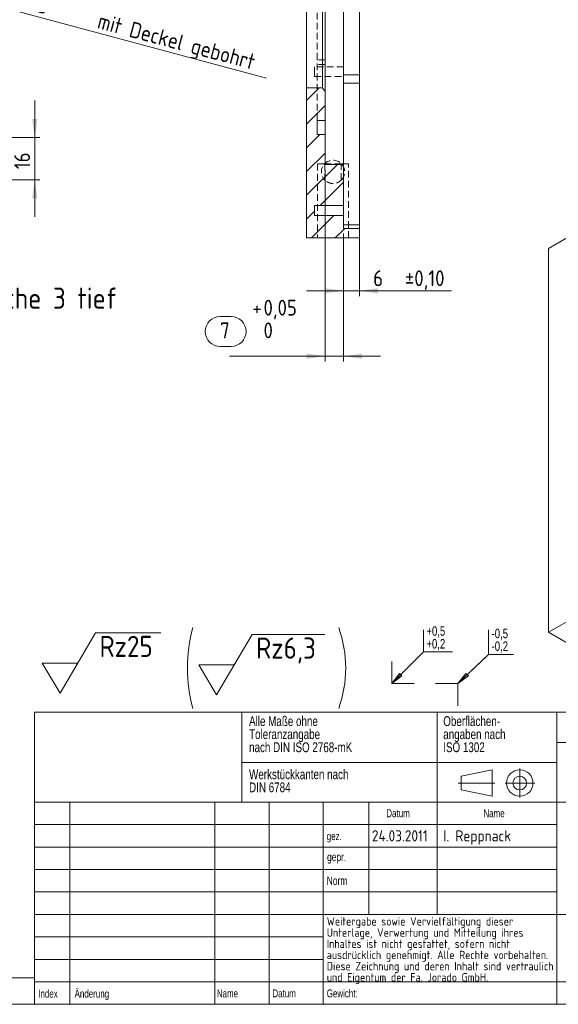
# Model space of a CAD drawing. Header units: millimetres. Extents: x 4 to 415, y 5 to 292.
# Tile 5 of 9: x 225 to 327, y 5 to 191. Entities that reach past the tile are written whole.
import ezdxf

# ---------------------------------------------------------------- set-up
doc = ezdxf.new("R2010")
doc.units = ezdxf.units.MM
doc.linetypes.add('CENTERX2', pattern=[20.32, 12.7, -2.54, 2.54, -2.54])
doc.linetypes.add('HIDDEN', pattern=[1.905, 1.27, -0.635])
doc.styles.add('SLDTEXTSTYLE0', font='TXT', dxfattribs={"width": 0.75})
doc.styles.add('SLDTEXTSTYLE1', font='ISOCP', dxfattribs={"width": 0.96})
doc.dimstyles.new('SLDDIMSTYLE4', dxfattribs={"dimtxt": 3, "dimasz": 3.5, "dimexe": 0, "dimexo": 0.0625, "dimgap": 0.75, "dimtad": 1, "dimlfac": 2, "dimrnd": 1e-09, "dimzin": 12, "dimdsep": 46, "dimtxsty": 'SLDTEXTSTYLE1', "dimblk1": 'NONE', "dimsah": 1, "dimcen": 0, "dimadec": 0, "dimazin": 3, "dimtfac": 1, "dimtmove": 0, "dimatfit": 3, "dimldrblk": 'NONE', "dimfxl": 1, "dimfrac": 2, "dimtolj": 1, "dimtzin": 12, "dimarcsym": 0})
doc.dimstyles.new('SLDDIMSTYLE5', dxfattribs={"dimtxt": 3, "dimasz": 3.5, "dimexe": 0, "dimexo": 0.0625, "dimgap": 0.75, "dimtad": 1, "dimlfac": 2, "dimrnd": 1e-09, "dimzin": 12, "dimdsep": 46, "dimtxsty": 'SLDTEXTSTYLE1', "dimsah": 1, "dimcen": 0.09, "dimadec": 0, "dimazin": 3, "dimtfac": 1, "dimtmove": 0, "dimatfit": 0, "dimfxl": 1, "dimfrac": 2, "dimtolj": 1, "dimtzin": 12, "dimarcsym": 0})
doc.dimstyles.new('SLDDIMSTYLE7', dxfattribs={"dimtxt": 3, "dimasz": 3.5, "dimexe": 0, "dimexo": 0.0625, "dimgap": 0.75, "dimtad": 1, "dimlfac": 2, "dimrnd": 1e-09, "dimzin": 12, "dimdsep": 46, "dimtxsty": 'SLDTEXTSTYLE1', "dimsah": 1, "dimcen": 0.09, "dimadec": 0, "dimazin": 3, "dimtol": 1, "dimtp": 0.1, "dimtm": 0.1, "dimtfac": 1, "dimtmove": 0, "dimatfit": 0, "dimfxl": 1, "dimfrac": 2, "dimtolj": 1, "dimarcsym": 0})
doc.dimstyles.new('SLDDIMSTYLE8', dxfattribs={"dimtxt": 3, "dimasz": 3.5, "dimexe": 0, "dimexo": 0.0625, "dimgap": 0.75, "dimtad": 1, "dimlfac": 2, "dimrnd": 1e-09, "dimzin": 12, "dimdsep": 46, "dimtxsty": 'SLDTEXTSTYLE1', "dimsah": 1, "dimcen": 0.09, "dimadec": 0, "dimazin": 3, "dimtol": 1, "dimtp": 0.05, "dimtfac": 1, "dimtmove": 0, "dimatfit": 0, "dimfxl": 1, "dimfrac": 2, "dimtolj": 1, "dimarcsym": 0})

# ---------------------------------------------------------------- blocks, each defined once
blk = doc.blocks.new('Projektionsmethode 1')
at = {"color": 7, "linetype": 'Continuous', "lineweight": 0}
for p, q in [((286.41, 76.51), (292.28, 77.71)), ((286.41, 73.91), (286.41, 76.51)), ((292.28, 77.71), (292.28, 72.71)), ((292.28, 72.71), (286.41, 73.91))]:
    blk.add_line(p, q, dxfattribs=at)
at = {"color": 7, "linetype": 'CENTERX2', "lineweight": 0}
for p, q in [((297.49, 77.98), (297.49, 72.48)), ((285.85, 75.21), (292.76, 75.21)), ((294.71, 75.21), (300.33, 75.21))]:
    blk.add_line(p, q, dxfattribs=at)
at = {"color": 7, "linetype": 'Continuous', "lineweight": 0}
for radius in [2.5, 1.3]:
    blk.add_circle((297.49, 75.21), radius, dxfattribs=at)
blk = doc.blocks.new('SW_NOTE_2')
at = {"color": 0, "linetype": 'Continuous', "lineweight": 0, "attachment_point": 1, "style": 'SLDTEXTSTYLE0'}
for s, insert, char_height in [('Werkstückkanten nach', (0, 2.39), 1.8521), ('DIN 6784', (0, -0.08), 1.852)]:
    blk.add_mtext(s, dxfattribs=dict(at, insert=insert, char_height=char_height))
blk = doc.blocks.new('SW_NOTE_3')
at = {"color": 0, "linetype": 'Continuous', "lineweight": 0, "char_height": 1.8521, "attachment_point": 1, "style": 'SLDTEXTSTYLE0'}
for s, insert in [('Alle Maße ohne', (0, 2.39)), ('Toleranzangabe', (0, -0.08)), ('nach DIN ISO 2768-mK', (0, -2.55))]:
    blk.add_mtext(s, dxfattribs=dict(at, insert=insert))
blk = doc.blocks.new('SW_NOTE_4')
at = {"color": 0, "linetype": 'Continuous', "lineweight": 0, "char_height": 1.5875, "attachment_point": 1, "style": 'SLDTEXTSTYLE1'}
for s, insert in [('Weitergabe sowie Vervielfältigung dieser', (0, 2.05)), ('Unterlage, Verwertung und Mitteilung ihres', (0, -0.07)), ('Inhaltes ist nicht gestattet, sofern nicht', (0, -2.19)), ('ausdrücklich genehmigt. Alle Rechte vorbehalten.', (0, -4.3)), ('Diese Zeichnung und deren Inhalt sind vertraulich', (0, -6.42)), ('und Eigentum der Fa. Jorado GmbH.', (0, -8.54))]:
    blk.add_mtext(s, dxfattribs=dict(at, insert=insert))
blk = doc.blocks.new('SW_NOTE_5')
at = {"color": 0, "linetype": 'Continuous', "lineweight": 0, "attachment_point": 1, "style": 'SLDTEXTSTYLE0'}
for s, insert, char_height in [('Oberflächen-', (0, 2.39), 1.8521), ('angaben nach', (0, -0.08), 1.8521), ('ISO 1302', (0, -2.55), 1.852)]:
    blk.add_mtext(s, dxfattribs=dict(at, insert=insert, char_height=char_height))
blk = doc.blocks.new('SW_SFSYMBOL_0')
at = {"color": 0, "linetype": 'Continuous', "lineweight": 0}
for p, q in [((-7.48, -5.71), (-0.74, 5.71)), ((-0.74, 5.71), (11.58, 5.71)), ((-7.48, -5.71), (-10.85, 0)), ((-4.11, 0), (-10.85, 0))]:
    blk.add_line(p, q, dxfattribs=at)
at = {"color": 0, "linetype": 'Continuous', "lineweight": 0, "insert": (0, 5.16), "char_height": 4, "attachment_point": 1, "style": 'SLDTEXTSTYLE1'}
blk.add_mtext('Rz25', dxfattribs=at)
blk = doc.blocks.new('SW_SFSYMBOL_1')
at = {"color": 0, "linetype": 'Continuous', "lineweight": 0}
for p, q in [((-7.48, -5.71), (-0.74, 5.71)), ((-0.74, 5.71), (12.97, 5.71)), ((-7.48, -5.71), (-10.85, 0)), ((-4.11, 0), (-10.85, 0))]:
    blk.add_line(p, q, dxfattribs=at)
at = {"color": 0, "linetype": 'Continuous', "lineweight": 0, "insert": (0, 5.16), "char_height": 4, "attachment_point": 1, "style": 'SLDTEXTSTYLE1'}
blk.add_mtext('Rz6,3', dxfattribs=at)
blk = doc.blocks.new('_D_12')
at = {"color": 7, "linetype": 'Continuous', "lineweight": 0}
for q in [(196.61, 200.28), (271.66, 180.17)]:
    blk.add_line((199.02, 199.64), q, dxfattribs=at)
blk.add_solid([(199.02, 199.64), (202.27, 198.25), (202.53, 199.21)], dxfattribs=at)
at = {"color": 7, "linetype": 'Continuous', "lineweight": 0, "char_height": 3, "attachment_point": 1, "rotation": 345, "style": 'SLDTEXTSTYLE1'}
for s, insert in [('2x', (219.83, 198.05, 5.05)), ('H7', (235.87, 198.19, 5.05)), ('%%c', (225.04, 196.65, 5.05)), ('5', (228.97, 195.6, 5.05)), ('mit Deckel gebohrt', (240.28, 192.57, 5.05))]:
    blk.add_mtext(s, dxfattribs=dict(at, insert=insert))
blk = doc.blocks.new('_NONE')
blk = doc.blocks.new('_D_14')
at = {"color": 7, "linetype": 'Continuous', "lineweight": 0}
for p, q in [((227.84, 168.96), (227.84, 175.96)), ((158.81, 168.96), (228.84, 168.96)), ((227.84, 168.96), (227.84, 160.96)), ((158.81, 160.96), (228.84, 160.96)), ((227.84, 160.96), (227.84, 153.96))]:
    blk.add_line(p, q, dxfattribs=at)
for points in [[(227.84, 168.96), (228.34, 172.46), (227.34, 172.46)], [(227.84, 160.96), (227.34, 157.46), (228.34, 157.46)]]:
    blk.add_solid(points, dxfattribs=at)
at = {"color": 7, "linetype": 'Continuous', "lineweight": 0, "insert": (223.97, 162.96, 5.05), "char_height": 3, "attachment_point": 1, "rotation": 90, "style": 'SLDTEXTSTYLE1'}
blk.add_mtext('16', dxfattribs=at)
blk = doc.blocks.new('SW_NOTE_6')
at = {"color": 0, "linetype": 'Continuous', "lineweight": 0, "insert": (0.61, 1.45), "char_height": 4, "attachment_point": 1, "style": 'SLDTEXTSTYLE1'}
blk.add_mtext('Tasche 3 tief', dxfattribs=at)
blk = doc.blocks.new('_D_31')
at = {"color": 7, "linetype": 'Continuous', "lineweight": 0}
for p, q in [((289.26, 151.43), (289.26, 138.96)), ((286.26, 150.78), (286.26, 138.96)), ((286.26, 139.96), (279.26, 139.96)), ((286.26, 139.96), (289.26, 139.96)), ((289.26, 139.96), (306.67, 139.96))]:
    blk.add_line(p, q, dxfattribs=at)
for points in [[(286.26, 139.96), (282.76, 140.46), (282.76, 139.46)], [(289.26, 139.96), (292.76, 139.46), (292.76, 140.46)]]:
    blk.add_solid(points, dxfattribs=at)
at = {"color": 7, "linetype": 'Continuous', "lineweight": 0, "char_height": 3, "attachment_point": 1, "style": 'SLDTEXTSTYLE1'}
for s, insert in [('6', (291.85, 143.83, -1.25)), ('±0,10', (297.86, 143.83, -1.25))]:
    blk.add_mtext(s, dxfattribs=dict(at, insert=insert))
blk = doc.blocks.new('_D_32')
at = {"color": 7, "linetype": 'Continuous', "lineweight": 0}
for p, q in [((282.76, 162.87), (282.76, 126.59)), ((286.26, 150.78), (286.26, 126.59)), ((262.9, 135.08), (264.99, 135.08)), ((264.99, 129.44), (262.9, 129.44)), ((282.76, 127.59), (264.71, 127.59)), ((286.26, 127.59), (282.76, 127.59)), ((286.26, 127.59), (293.26, 127.59))]:
    blk.add_line(p, q, dxfattribs=at)
for centre, start, end in [((262.9, 132.26), 90, 270), ((264.99, 132.26), 270, 90)]:
    blk.add_arc(centre, 2.82, start, end, dxfattribs=at)
for points in [[(282.76, 127.59), (279.26, 128.09), (279.26, 127.09)], [(286.26, 127.59), (289.76, 127.09), (289.76, 128.09)]]:
    blk.add_solid(points, dxfattribs=at)
at = {"color": 7, "linetype": 'Continuous', "lineweight": 0, "char_height": 3, "attachment_point": 1, "style": 'SLDTEXTSTYLE1'}
for s, insert in [('0,05', (271.11, 138.27, -1.25)), ('+', (269.01, 138.27, -1.25)), ('7', (262.9, 133.98, -1.25)), ('0', (271.11, 133.98, -1.25))]:
    blk.add_mtext(s, dxfattribs=dict(at, insert=insert))
blk = doc.blocks.new('SW_NOTE_0')
at = {"color": 0, "linetype": 'Continuous', "lineweight": 0, "char_height": 3, "attachment_point": 1, "style": 'SLDTEXTSTYLE0'}
for s, insert in [('+0,5', (0, 3.87)), ('+0,2', (0, -0.13))]:
    blk.add_mtext(s, dxfattribs=dict(at, insert=insert))
blk = doc.blocks.new('SW_NOTE_1')
at = {"color": 0, "linetype": 'Continuous', "lineweight": 0, "char_height": 3, "attachment_point": 1, "style": 'SLDTEXTSTYLE0'}
for s, insert in [('-0,5', (0, 3.87)), ('-0,2', (0, -0.13))]:
    blk.add_mtext(s, dxfattribs=dict(at, insert=insert))
blk = doc.blocks.new('Block1')
at = {"color": 7, "linetype": 'Continuous', "lineweight": 0}
for p, q in [((10, 24), (10, 17)), ((30.48, 24), (30.48, 16.21)), ((0, 7), (10, 17)), ((10, 17), (19.1, 17)), ((20.85, 7), (30.48, 16.21)), ((30.48, 16.21), (38.36, 16.21)), ((0, 14), (0, 7)), ((0, 7), (2.47, 10.16)), ((0, 7), (3.16, 9.47)), ((3.16, 9.47), (2.47, 10.16)), ((20.85, 7), (23.35, 10.16)), ((20.85, 7), (24.12, 9.47)), ((24.12, 9.47), (23.35, 10.16)), ((0, 7), (7, 7)), ((20.85, 7), (13.79, 7)), ((20.85, 7), (20.85, 0))]:
    blk.add_line(p, q, dxfattribs=at)
at = {"color": 7, "linetype": 'CENTERX2', "lineweight": 0}
for p, q in [((0, 7), (10, 17)), ((20.85, 7), (30.48, 16.21))]:
    blk.add_line(p, q, dxfattribs=at)
at = {"color": 8, "linetype": 'Continuous', "lineweight": 0}
for name, p in [('SW_NOTE_0', (10.9, 21.19)), ('SW_NOTE_1', (31.45, 20.42))]:
    blk.add_blockref(name, p, dxfattribs=at)

msp = doc.modelspace()

# ---------------------------------------------------------------- hatches: boundary and pattern name
at = {"linetype": 'Continuous', "lineweight": 0}
h = msp.add_hatch(dxfattribs=at)
h.set_pattern_fill('ANSI31', style=0)
edge = h.paths.add_edge_path(flags=0)
edge.add_line((279.260891, 149.961359), (289.260891, 149.961359))
edge.add_line((289.260891, 149.961359), (289.260891, 151.775926))
edge.add_line((289.260891, 151.775926), (286.260891, 151.775926))
edge.add_line((286.260891, 151.775926), (286.260891, 154.228202))
edge.add_line((286.260891, 154.228202), (280.760891, 154.228202))
edge.add_line((280.760891, 154.228202), (280.760891, 156.078202))
edge.add_line((280.760891, 156.078202), (286.260891, 156.078202))
edge.add_line((286.260891, 156.078202), (286.260891, 163.869049))
edge.add_line((286.260891, 163.869049), (282.760891, 163.869049))
edge.add_line((282.760891, 163.869049), (282.760891, 169.53336))
edge.add_line((282.760891, 169.53336), (281.260891, 169.53336))
edge.add_line((281.260891, 169.53336), (281.260891, 172.144175))
edge.add_line((281.260891, 172.144175), (282.760891, 172.144175))
edge.add_line((282.760891, 172.144175), (282.760891, 177.678609))
edge.add_spline(control_points=[(282.760891, 177.678609), (282.593578, 177.896359), (282.426896, 178.114596), (282.260891, 178.333346)], knot_values=[0.1042228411, 0.1042228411, 0.1042228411, 0.1042228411, 0.1058707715, 0.1058707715, 0.1058707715, 0.1058707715], weights=[1, 1, 1, 1], degree=3, periodic=0)
edge.add_line((282.260891, 178.333346), (279.260891, 178.333346))
edge.add_line((279.260891, 178.333346), (279.260891, 149.961359))

# ---------------------------------------------------------------- linework, layer by layer
at = {"color": 7, "linetype": 'HIDDEN', "lineweight": 0}
for p, q in [((281.260891, 183.672914), (281.260891, 225.211359)), ((281.260891, 172.144175), (281.260891, 183.672914)), ((282.760891, 183.672914), (281.260891, 183.672914)), ((282.760891, 182.740299), (281.260891, 182.740299)), ((280.760891, 182.326213), (280.760891, 181.401213)), ((286.260891, 182.326213), (280.760891, 182.326213)), ((280.760891, 181.401213), (280.760891, 180.476213)), ((280.760891, 180.476213), (286.260891, 180.476213)), ((282.651544, 163.961359), (281.310891, 163.961359)), ((281.310891, 163.961359), (281.310891, 149.961359)), ((285.826937, 163.961359), (282.694845, 163.961359)), ((282.694845, 163.961359), (282.694845, 160.916206)), ((285.826937, 160.916206), (285.826937, 163.961359)), ((285.870239, 163.961359), (285.876033, 163.954599)), ((287.210891, 163.961359), (285.870239, 163.961359)), ((287.210891, 149.961359), (287.210891, 163.961359))]:
    msp.add_line(p, q, dxfattribs=at)
at = {"color": 7, "linetype": 'Continuous', "lineweight": 15}
for p, q in [((282.760891, 222.24411), (282.760891, 177.678609)), ((279.260891, 178.333346), (279.260891, 221.589373)), ((282.260891, 178.333346), (282.260891, 221.589373)), ((289.260891, 180.825655), (289.260891, 218.726196)), ((286.260891, 163.869049), (286.260891, 209.638852)), ((395.698726, 188.772866), (324.988048, 147.952461)), ((286.260891, 180.825655), (289.260891, 180.825655)), ((289.260891, 180.825655), (289.260891, 179.234665)), ((289.260891, 179.234665), (286.260891, 179.234665)), ((289.260891, 152.434936), (289.260891, 179.234665)), ((279.260891, 149.961359), (279.260891, 178.333346)), ((279.260891, 178.333346), (282.260891, 178.333346)), ((282.760891, 172.144175), (282.760891, 177.678609)), ((282.760891, 172.144175), (281.260891, 172.144175)), ((281.260891, 169.53336), (281.260891, 172.144175)), ((282.760891, 172.144175), (282.760891, 169.53336)), ((282.760891, 169.53336), (281.260891, 169.53336)), ((282.760891, 163.869049), (282.760891, 169.53336)), ((282.760891, 163.869049), (286.260891, 163.869049)), ((286.260891, 156.078202), (286.260891, 163.869049)), ((286.260891, 156.078202), (280.760891, 156.078202)), ((280.760891, 156.078202), (280.760891, 154.228202)), ((286.260891, 156.078202), (286.260891, 154.228202)), ((280.760891, 154.228202), (286.260891, 154.228202)), ((286.260891, 151.775926), (286.260891, 154.228202)), ((286.260891, 152.434936), (289.260891, 152.434936)), ((286.260891, 151.775926), (289.260891, 151.775926)), ((289.260891, 152.434936), (289.260891, 151.775926)), ((289.260891, 149.961359), (289.260891, 151.775926)), ((279.260891, 149.961359), (289.260891, 149.961359)), ((324.988048, 147.952461), (324.988048, 75.371055)), ((324.988048, 75.371055), (395.698726, 116.191461)), ((331.273441, 71.742575), (324.988048, 75.371055))]:
    msp.add_line(p, q, dxfattribs=at)
at = {"color": 7, "linetype": 'Continuous', "lineweight": 0}
for p, q in [((227.8, 60.25), (415, 60.25)), ((227.8, 60.25), (227.8, 5)), ((266.980535, 43.25), (266.980535, 60.25)), ((303.972254, 60.25), (303.972254, 43.25)), ((326.6, 60.25), (326.6, 5)), ((326.6, 54.511818), (415, 54.511818)), ((266.980535, 50.755752), (303.972254, 50.755752)), ((303.972254, 50.755752), (326.6, 50.755752)), ((415, 43.25), (227.8, 43.25)), ((234.497952, 43.25), (234.497952, 5)), ((261.912918, 43.25), (261.912918, 5)), ((272.198926, 43.25), (272.198926, 5)), ((282.4, 22), (282.4, 43.25)), ((291.006976, 43.25), (291.006976, 22)), ((303.972254, 43.25), (303.972254, 22)), ((326.6, 39), (227.8, 39)), ((326.6, 34.75), (227.8, 34.75)), ((326.6, 30.5), (227.8, 30.5)), ((326.6, 26.25), (227.8, 26.25)), ((282.4, 22), (227.8, 22)), ((282.4, 22), (282.4, 9.25)), ((282.4, 22), (415, 22)), ((282.4, 17.749928), (227.8, 17.749928)), ((282.4, 13.5), (227.8, 13.5)), ((10, 10), (227.8, 10)), ((227.8, 9.25), (415, 9.25)), ((282.4, 9.25), (282.4, 5)), ((5, 5), (415, 5))]:
    msp.add_line(p, q, dxfattribs=at)
at = {"color": 7, "linetype": 'HIDDEN', "lineweight": 0}
msp.add_arc((284.260891, 162.461359), 2.2, 315.38474562, 224.61525438, dxfattribs=at)
at = {"color": 7, "linetype": 'Continuous', "lineweight": 0}
for centre, radius, start, end in [((287.151905, 68.597707), 30.403417, 165.41410721, 194.58589279), ((264.068624, 68.597707), 22.594636, 340.19227724, 19.80772276)]:
    msp.add_arc(centre, radius, start, end, dxfattribs=at)
at = {"color": 7, "linetype": 'Continuous', "lineweight": 15}
msp.add_open_spline([(282.760891, 177.678609), (282.593589, 177.896345), (282.426909, 178.114579), (282.260891, 178.333346)], degree=3, dxfattribs=at)
at = {"color": 7, "linetype": 'HIDDEN', "lineweight": 0}
for points, knots in [([(282.544547, 163.836166), (282.549727, 163.843124), (282.582527, 163.887182), (282.619994, 163.927451), (282.651544, 163.961359)], [0, 0, 0, 0, 0.15793426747, 1, 1, 1, 1]), ([(285.942355, 161.042799), (285.903429, 160.998733), (285.825229, 160.910208), (285.694127, 160.789332), (285.557092, 160.680868), (285.414508, 160.585716), (285.268, 160.503165), (285.113832, 160.431137), (284.952421, 160.370388), (284.784108, 160.322272), (284.610198, 160.287257), (284.43294, 160.265886), (284.26238, 160.259179), (284.100218, 160.265561), (283.947293, 160.282258), (283.796637, 160.309225), (283.650049, 160.346041), (283.50837, 160.392373), (283.371905, 160.447326), (283.240688, 160.51048), (283.109435, 160.584658), (282.979371, 160.670638), (282.852204, 160.769462), (282.749119, 160.860041), (282.692008, 160.920548), (282.6713, 160.942487)], [0, 0, 0, 0, 0.0501123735, 0.1006720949, 0.1510834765, 0.1970904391, 0.2432494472, 0.2893791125, 0.335345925, 0.3816701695, 0.4282148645, 0.4747390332, 0.5210351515, 0.5609464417, 0.6010047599, 0.6410735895, 0.6809992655, 0.7204315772, 0.7599740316, 0.7995332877, 0.8389885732, 0.8840147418, 0.9291557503, 0.9743123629, 1, 1, 1, 1])]:
    msp.add_open_spline(points, degree=3, knots=knots, dxfattribs=at)

# ---------------------------------------------------------------- block references
at = {"color": 7, "linetype": 'Continuous', "lineweight": 0}
for name, p in [('SW_NOTE_6', (213.899093, 139.115646)), ('SW_SFSYMBOL_0', (240.102796, 69.539647)), ('SW_SFSYMBOL_1', (269.721327, 69.219447)), ('SW_NOTE_3', (268.381711, 57.100045)), ('SW_NOTE_5', (305.106351, 57.100045)), ('SW_NOTE_2', (268.381711, 47.041567)), ('SW_NOTE_4', (283.074819, 19.437154))]:
    msp.add_blockref(name, p, dxfattribs=at)
at = {"color": 7, "linetype": 'Continuous', "xscale": 0.6, "yscale": 0.6, "zscale": 0.6}
msp.add_blockref('Block1', (295.37603, 61.463712), dxfattribs=at)
at = {"color": 7, "linetype": 'Continuous'}
msp.add_blockref('Projektionsmethode 1', (22.077379, -28.350986), dxfattribs=at)

# ---------------------------------------------------------------- texts
at = {"color": 7, "linetype": 'Continuous', "lineweight": 0, "attachment_point": 1}
for s, insert, char_height, style in [('Datum', (294.337747, 41.892045), 1.5, 'SLDTEXTSTYLE0'), ('Name', (312.699661, 41.892045), 1.5, 'SLDTEXTSTYLE0'), ('24.03.2011', (291.60838, 37.925441), 2.1166667, 'SLDTEXTSTYLE1'), ('I. Reppnack', (305.106351, 37.925441), 2.11666667, 'SLDTEXTSTYLE1'), ('gez.', (283.06653, 37.560516), 1.5, 'SLDTEXTSTYLE0'), ('gepr.', (283.129206, 33.667588), 1.5875, 'SLDTEXTSTYLE0'), ('Norm', (283.074819, 29.167409), 1.5875, 'SLDTEXTSTYLE0'), ('Index', (228.50989, 7.766675), 1.5, 'SLDTEXTSTYLE0'), ('Änderung', (235.390266, 7.766675), 1.5, 'SLDTEXTSTYLE0'), ('Name', (262.288619, 7.814532), 1.5, 'SLDTEXTSTYLE0'), ('Datum', (272.795437, 7.814532), 1.5, 'SLDTEXTSTYLE0'), ('Gewicht:', (283.074819, 7.813116), 1.4986, 'SLDTEXTSTYLE0')]:
    msp.add_mtext(s, dxfattribs=dict(at, insert=insert, char_height=char_height, style=style))

# ---------------------------------------------------------------- dimensions: what is measured, and where the dimension line sits
at = {"color": 7, "linetype": 'Continuous', "lineweight": 0}
dim = msp.add_diameter_dim_2p(p1=(196.607102, 200.284883), p2=(199.021916, 199.637835), text='2x <>\\SH7^ ; mit Deckel gebohrt', dimstyle='SLDDIMSTYLE4', dxfattribs=at)
dim.commit()
dim.dimension.update_dxf_attribs({"geometry": '_D_12', "text_midpoint": (245.427236, 187.20358), "dimtype": 163})
dim = msp.add_linear_dim(base=(227.838403, 160.961359), p1=(157.814509, 168.961359), p2=(157.814509, 160.961359), angle=90, dimstyle='SLDDIMSTYLE5', dxfattribs=at)
dim.commit()
dim.dimension.update_dxf_attribs({"geometry": '_D_14', "text_midpoint": (227.838403, 166.1038), "dimtype": 160})
for base, p2, dimstyle, picture, middle in [((282.760891, 129.439645), (282.760891, 163.869049), 'SLDDIMSTYLE8', '_D_32', (269.260891, 129.439645)), ((289.260891, 139.961359), (289.260891, 152.434936), 'SLDDIMSTYLE7', '_D_31', (299.260891, 139.961359))]:
    dim = msp.add_linear_dim(base=base, p1=(286.260891, 151.775926), p2=p2, dimstyle=dimstyle, dxfattribs=at)
    dim.commit()
    dim.dimension.update_dxf_attribs({"geometry": picture, "text_midpoint": middle, "dimtype": 160})

doc.saveas('drawing.dxf')
